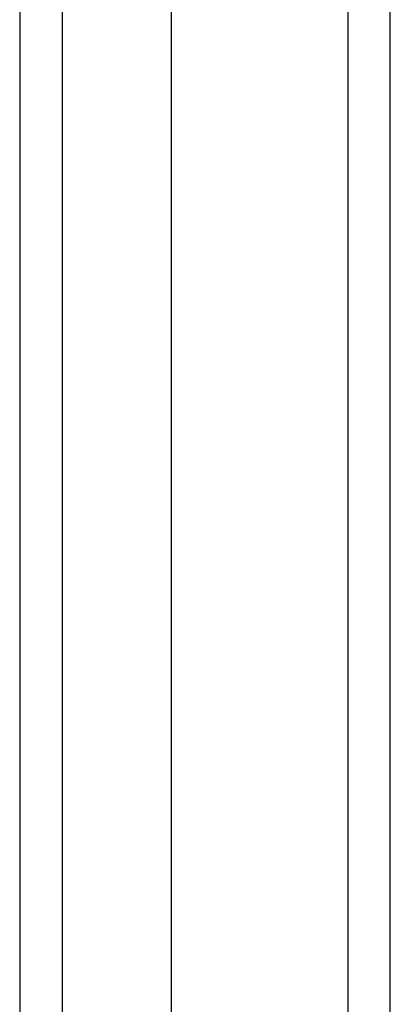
# Model space of a CAD drawing. Header units: inches. Extents: x 12 to 202, y 14 to 131.
# Tile 22 of 56: x 116.958 to 117.824, y 57.521 to 59.825. Entities that reach past the tile are written whole.
import ezdxf

# ---------------------------------------------------------------- set-up
doc = ezdxf.new("R2010")
doc.units = ezdxf.units.IN
doc.header["$MEASUREMENT"] = 0
doc.layers.add('Visible Edges(ANSI)', color=7, linetype='Continuous', lineweight=25)
doc.layers.add('Visible Tangent Edges(ANSI)', color=7, linetype='Continuous', lineweight=25)

msp = doc.modelspace()

# ---------------------------------------------------------------- linework, layer by layer
at = {"layer": 'Visible Edges(ANSI)'}
for p, q in [((117.8243, 55.3166), (117.8243, 85.1604)), ((117.3125, 84.5089), (117.3125, 55.9262)), ((116.9581, 84.2524), (116.9581, 56.1827))]:
    msp.add_line(p, q, dxfattribs=at)
at = {"layer": 'Visible Tangent Edges(ANSI)'}
for p, q in [((117.7253, 85.1604), (117.7253, 55.3166)), ((117.0571, 84.4504), (117.0571, 55.9847))]:
    msp.add_line(p, q, dxfattribs=at)

doc.saveas('drawing.dxf')
